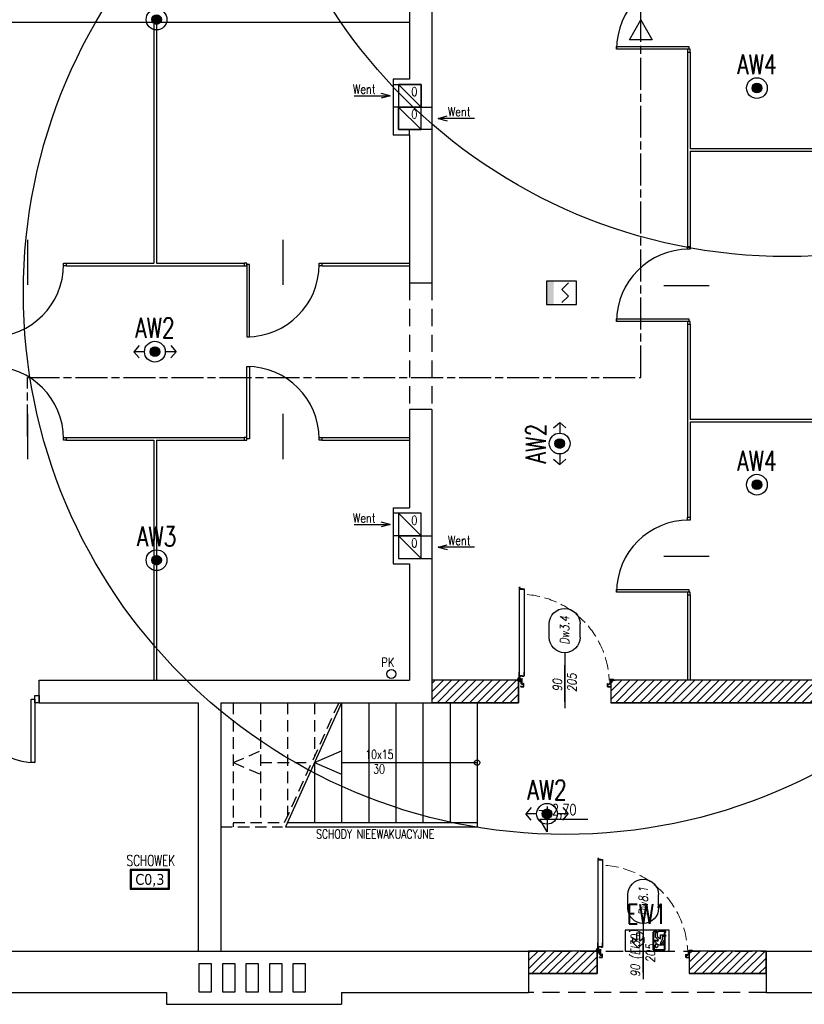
# Model space of a CAD drawing. Header units: millimetres. Extents: x 42924 to 92944, y -369470 to -179866.
# Tile 7 of 256: x 46507 to 47376, y -184127 to -183036. Entities that reach past the tile are written whole.
import ezdxf
from ezdxf.enums import TextEntityAlignment as Align

# ---------------------------------------------------------------- set-up
doc = ezdxf.new("R2010")
doc.units = ezdxf.units.MM
for name, pattern in [('CENTER', [0.6, 0.375, -0.075, 0.075, -0.075]), ('CHAIN', [0.3543, 0.2362, -0.0295, 0.0591, -0.0295]), ('HIDDEN', [9.525, 6.35, -3.175]), ('Hidden Line', [391.222223, 282.222223, -109])]:
    doc.linetypes.add(name, pattern=pattern)
doc.layers.get('0').update_dxf_attribs({"color": 8})
for name, color, linetype in [('!! 0_ Istn-sciany', 8, 'Continuous'), ('!! 0_ Istn-widok', 8, 'Continuous'), ('!! 0_ Opis', 8, 'Continuous'), ('!! 0_Istn-cienka', 8, 'Continuous'), ('!! 0_Istn-drzwi', 8, 'Continuous'), ('!! 0_Istn-went', 8, 'Continuous'), ('!! 0_opis pionów', 8, 'Continuous'), ('!! 0_Opis_pom', 123, 'Continuous'), ('!! 0_Widok', 8, 'Continuous'), ('!! 1_droga ewakuacyjna', 6, 'CHAIN'), ('!! 1_drzwi opis', 8, 'Continuous'), ('!! 1_drzwi-linia', 8, 'Continuous'), ('!! 1_hatch projektowane ściany', 8, 'Continuous'), ('!! 1_PROJ Sciany', 8, 'Continuous'), ('E1', 2, 'Continuous'), ('E_0', 4, 'Continuous'), ('E_AW', 1, 'Continuous'), ('E_SSP', 2, 'Continuous')]:
    doc.layers.add(name, color=color, linetype=linetype)
doc.layers.add('E_SAP_ZASIĘG', color=150, linetype='Continuous', plot=False)
doc.styles.add('50', font='ROMANS.shx', dxfattribs={"width": 0.8, "height": 10})
doc.styles.add('ARCHETYP', font='romans.shx', dxfattribs={"height": 15})
doc.styles.add('ARIAL', font='tahoma.ttf')
doc.styles.add('ELE1', font='romans.shx', dxfattribs={"width": 0.8, "height": 18})
doc.styles.add('SIMPLEX', font='simplex.shx', dxfattribs={"width": 0.77})
doc.styles.add('TXT', font='simplex.shx')
pattern_1 = [(45, (-5641.584, 13346.8645), (-4.49012806, 4.49012806), [])]
pattern_2 = [(45, (-5554.584, 13046.8645), (-4.49012806, 4.49012806), [])]

# ---------------------------------------------------------------- blocks, each defined once
blk = doc.blocks.new('A$C35EE4757')
at = {"layer": 'E_AW'}
h = blk.add_hatch(color=256, dxfattribs=at)
h.dxf.hatch_style = 1
h.paths.add_polyline_path([(5.4, 0, 1), (-5.4, 0, 1)])
for p, q in [((-17.5, 6.9), (-23.4, 0)), ((-11.5, 0), (-23.4, 0)), ((-17.5, -6.9), (-23.4, 0)), ((23.4, 0), (11.5, 0)), ((17.5, 6.9), (23.4, 0)), ((17.5, -6.9), (23.4, 0))]:
    blk.add_line(p, q, dxfattribs=at)
at = {"layer": 'E_AW', "ltscale": 5}
for radius in [11.5, 5.36]:
    blk.add_circle((0, 0), radius, dxfattribs=at)
blk = doc.blocks.new('A$C407E493E')
at = {"layer": 'E_AW', "lineweight": 40}
for p, q in [((1.4, 30.9), (1.4, 43.7)), ((1.4, 43.7), (10, 43.7)), ((11.4, 43.7), (16, 43.7)), ((18, 43.7), (20.6, 43.7)), ((20.6, 43.7), (21.9, 45)), ((21.9, 45), (21.9, 36.9)), ((20.9, 35.8), (21.9, 36.9)), ((20.9, 33.9), (21.9, 34.9)), ((21.9, 34.9), (21.9, 32.2)), ((20.6, 30.9), (1.4, 30.9)), ((20.6, 30.9), (21.9, 32.2))]:
    blk.add_line(p, q, dxfattribs=at)
at = {"layer": 'E_AW'}
for p, q in [((11, 44.3), (6.6, 41.6)), ((11.8, 43), (11, 44.3)), ((18, 44.4), (16, 44.4)), ((16, 44.4), (16, 41)), ((18, 39), (18, 44.4)), ((6.6, 41.6), (6.6, 36.7)), ((7.9, 34.3), (10.2, 34.3)), ((8.4, 40.8), (11.8, 43)), ((12.5, 41), (8.4, 38.8)), ((8.4, 38.8), (8.4, 40.8)), ((10.2, 34.3), (10.2, 30.9)), ((10.4, 35.9), (12.5, 37)), ((12, 35.9), (10.4, 35.9)), ((12, 30.9), (12, 35.9)), ((16, 41), (12.5, 41)), ((12.5, 37), (15.3, 33.6)), ((16.3, 35.5), (13.7, 39)), ((13.7, 39), (18, 39)), ((15.3, 33.6), (20.6, 33.6)), ((20.6, 35.5), (16.3, 35.5)), ((20.6, 33.6), (20.6, 35.5)), ((20.9, 33.9), (20.9, 35.8)), ((10.2, 30.9), (12, 30.9)), ((3.5, 14.4), (9.9, 20.9)), ((9.9, 7.9), (3.5, 14.4)), ((9.9, 20.9), (15, 20.9)), ((15, 20.9), (10.8, 16.2)), ((10.8, 16.2), (19.8, 16.2)), ((19.8, 12.6), (10.8, 12.6)), ((10.8, 12.6), (15, 7.9)), ((19.8, 16.2), (19.8, 12.6)), ((15, 7.9), (9.9, 7.9))]:
    blk.add_line(p, q, dxfattribs=at)
blk.add_lwpolyline([(0, 0), (0, 48.8), (23.3, 48.8), (23.3, 0)], close=True, dxfattribs=at)
blk.add_circle((5.8, 34.7), 1.75, dxfattribs=at)
blk.add_arc((5.8, 34.7), 2.16, 349.4003, 69.1396, dxfattribs=at)
blk = doc.blocks.new('zaw-dr-90-p')
at = {"color": 2, "linetype": 'CENTER', "ltscale": 0.2}
for p, q in [((12, 0), (-12, 0)), ((0, 12), (0, -12)), ((24, 24), (31, 24)), ((24, 19), (31, 19))]:
    blk.add_line(p, q, dxfattribs=at)
at = {"ltscale": 0.2}
for p, q in [((10, 12), (6, 12)), ((10, 0), (10, 6))]:
    blk.add_line(p, q, dxfattribs=at)
blk.add_lwpolyline([(0, 6), (23, 6, 0.414214), (28, 11), (28, 31), (24, 31), (24, 11, -0.414214), (23, 10), (0, 10, 4.561698), (8, 6), (5, 4)], format="xyb", dxfattribs=at)
blk.add_lwpolyline([(0, 0), (-2, 0), (-2, 0), (0, 0), (0, 3), (0, 3), (0, 0), (3, 0), (3, 0), (0, 0), (0, -3), (0, -3)], close=True)
blk.add_lwpolyline([(10, 10), (10, 39), (6, 39), (6, 10)], dxfattribs=at)
blk.add_circle((0, 0), 6.5, dxfattribs=at)
blk = doc.blocks.new('drzwi 90- sc 12')
for p, q in [((-13620.3, 20410.2), (-13620.3, 20313.8)), ((-13614.9, 20409.9), (-13620.3, 20409.9)), ((-13616.1, 20410.3), (-13620.2, 20410.3)), ((-13616.1, 20410.3), (-13620, 20410.3)), ((-13618.2, 20410.3), (-13616.2, 20410.3)), ((-13618.2, 20410.3), (-13616.2, 20410.3)), ((-13616.1, 20410.3), (-13616.1, 20411.5)), ((-13616.1, 20411.5), (-13615, 20411.5)), ((-13614.9, 20411.4), (-13614.9, 20313.8)), ((-13620.3, 20313.5), (-13620.3, 20318)), ((-13614.9, 20313.8), (-13620.3, 20313.8)), ((-13618.2, 20313.4), (-13620.2, 20313.4)), ((-13618.2, 20313.7), (-13618.2, 20313.4)), ((-13618.2, 20313.7), (-13616.4, 20313.7)), ((-13617.8, 20311.1), (-13617.8, 20305.7)), ((-13617.8, 20311.1), (-13617.8, 20305.7)), ((-13616.2, 20309.9), (-13616.2, 20311)), ((-13615.9, 20313.2), (-13615.9, 20312.2)), ((-13615.9, 20312.2), (-13615, 20312.2)), ((-13614.9, 20312.3), (-13614.9, 20318)), ((-13715.8, 20302), (-13716.3, 20302)), ((-13715.6, 20308.3), (-13715.6, 20308.6)), ((-13715.6, 20307.7), (-13715.6, 20308.6)), ((-13715.6, 20307.8), (-13715.6, 20308.6)), ((-13715.6, 20307.7), (-13715.4, 20307.7)), ((-13616.2, 20309.9), (-13617.4, 20309.9)), ((-13616.8, 20302), (-13616.3, 20302))]:
    blk.add_line(p, q)
for points in [[(-13665.3, 20285), (-13665.3, 20325.8)], [(-13615.6, 20309.6), (-13615.3, 20309.6), (-13615.3, 20309.8), (-13616.3, 20309.8), (-13616.3, 20309.6), (-13615.9, 20309.6)]]:
    blk.add_lwpolyline(points)
at = {"lineweight": 30}
for points in [[(-13716.3, 20308.9), (-13721.3, 20308.9)], [(-13716.3, 20308.9), (-13716.3, 20296.9)], [(-13614.3, 20308.9), (-13609.3, 20308.9)], [(-13614.3, 20308.9), (-13614.3, 20296.9)]]:
    blk.add_lwpolyline(points, dxfattribs=at)
at = {"ltscale": 0.2}
for points in [[(-13715.6, 20307.5), (-13715.6, 20309.5, 0.414214), (-13715.9, 20309.8), (-13719.4, 20309.8, 0.414214), (-13719.8, 20309.5), (-13719.8, 20308.9), (-13719.6, 20308.9), (-13719.6, 20309.5, -0.414214), (-13719.4, 20309.6), (-13717, 20309.6)], [(-13717, 20309.6), (-13715.9, 20309.6, -0.414214), (-13715.7, 20309.5), (-13715.7, 20307.5)], [(-13715.7, 20307.8), (-13715.7, 20305.6, 0.414214), (-13715.4, 20305.2), (-13715, 20305.2, -0.414214), (-13714.8, 20305.1), (-13714.8, 20304.5, 0.414214), (-13714.5, 20304.1), (-13713.3, 20304.1, 0.414214), (-13712.9, 20304.5), (-13712.9, 20305.1, -1), (-13712.7, 20305.1), (-13712.7, 20302, -0.414214), (-13712.9, 20301.8), (-13715.4, 20301.8, -0.414214), (-13715.6, 20302), (-13715.6, 20302.5), (-13715.8, 20302.5), (-13715.8, 20302, 0.414214), (-13715.4, 20301.6), (-13712.9, 20301.6, 0.414214), (-13712.6, 20302), (-13712.6, 20305.1, 1), (-13713.1, 20305.1), (-13713.1, 20304.5, -0.414214), (-13713.3, 20304.3), (-13714.5, 20304.3, -0.414214), (-13714.6, 20304.5), (-13714.6, 20305.1, 0.414214), (-13715, 20305.4), (-13715.4, 20305.4, -0.414214), (-13715.6, 20305.6), (-13715.6, 20307.6)], [(-13615.9, 20309.6), (-13616.6, 20309.6, 0.414214), (-13616.8, 20309.5), (-13616.8, 20305.6, -0.414214), (-13617.1, 20305.2), (-13617.6, 20305.2, 0.414214), (-13617.7, 20305.1), (-13617.7, 20304.5, -0.414214), (-13618.1, 20304.1), (-13619.3, 20304.1, -0.414214), (-13619.6, 20304.5), (-13619.6, 20305.1, 1), (-13619.8, 20305.1), (-13619.8, 20302, 0.414214), (-13619.6, 20301.8), (-13617.1, 20301.8, 0.414214), (-13616.9, 20302), (-13616.9, 20302.5), (-13616.8, 20302.5), (-13616.8, 20302, -0.414214), (-13617.1, 20301.6), (-13619.6, 20301.6, -0.414214), (-13620, 20302), (-13620, 20305.1, -1), (-13619.4, 20305.1), (-13619.4, 20304.5, 0.414214), (-13619.3, 20304.3), (-13618.1, 20304.3, 0.414214), (-13617.9, 20304.5), (-13617.9, 20305.1, -0.414214), (-13617.6, 20305.4), (-13617.1, 20305.4, 0.414214), (-13617, 20305.6), (-13617, 20309.5, -0.414214), (-13616.6, 20309.8), (-13613.1, 20309.8, -0.414214), (-13612.8, 20309.5), (-13612.8, 20308.9), (-13612.9, 20308.9), (-13612.9, 20309.5, 0.414214), (-13613.1, 20309.6), (-13615.6, 20309.6)]]:
    blk.add_lwpolyline(points, format="xyb", dxfattribs=at)
blk.add_lwpolyline([(-13616.8, 20308.8), (-13617, 20308.8), (-13617, 20307.4), (-13616.8, 20307.4)], close=True)
for centre, radius, start, end in [((-13620.2, 20410.2), 0.1, 90, 180), ((-13615, 20411.4), 0.1, 0, 90), ((-13620.2, 20313.5), 0.1, 180, 270), ((-13616.4, 20313.2), 0.5, 0, 90), ((-13616.3, 20311), 0.1, 0, 90), ((-13615, 20312.3), 0.1, 270, 0)]:
    blk.add_arc(centre, radius, start, end)
at = {"linetype": 'Hidden Line', "lineweight": 9, "ltscale": 0.05}
blk.add_arc((-13615.5, 20305.1), 99.1, 94.8005, 177.6944, dxfattribs=at)
at = {"xscale": 0.09999999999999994, "yscale": 0.09999999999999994, "zscale": 0.09999999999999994, "rotation": 180.0000000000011}
blk.add_blockref('zaw-dr-90-p', (-13614.9, 20310.9), dxfattribs=at)
blk = doc.blocks.new('1_ok-opis')
blk.add_line((0, 111.6), (0, 50))
for points in [[(-17, 128.6), (-17, 143.6)], [(17, 128.6), (17, 143.6)]]:
    blk.add_lwpolyline(points)
for centre, start, end in [((0, 143.6), 0, 180), ((0, 128.6), 180, 0)]:
    blk.add_arc(centre, 17, start, end)
at = {"style": 'ARCHETYP'}
for tag, height, rotation, p in [('NR', 12, 90, (0, 136.9)), ('NR', 12, 270, (0, 136.9)), ('SZEROKOŚĆ', 10, 90, (-8, 78.3)), ('SZEROKOŚĆ', 10, 270, (8, 78.3)), ('WYSOKOŚĆ', 10, 270, (-8, 78.3)), ('WYSOKOŚĆ', 10, 90, (8, 78.3))]:
    blk.add_attdef(tag, text='', height=height, rotation=rotation, dxfattribs=at).set_placement(p, align=Align.MIDDLE)
blk = doc.blocks.new('*U402')
at = {"layer": 'E_SSP'}
blk.add_hatch(color=256, dxfattribs=at).paths.add_polyline_path([(-2.05, -1.28), (-1.28, -1.28), (-1.28, 1.28), (-2.05, 1.28)])
for p, q in [((-0.36, 0.36), (0.36, 1.09)), ((-0.36, 0.36), (0.36, -0.36)), ((-0.36, -1.09), (0.36, -0.36))]:
    blk.add_line(p, q, dxfattribs=at)
blk.add_lwpolyline([(-2.05, -1.28), (1.28, -1.28), (1.28, 1.28), (-2.05, 1.28)], close=True, dxfattribs=at)
blk = doc.blocks.new('A$C14D806DD')
at = {"layer": 'E_AW'}
h = blk.add_hatch(color=256, dxfattribs=at)
h.dxf.hatch_style = 1
h.paths.add_polyline_path([(5.4, 0, 1), (-5.4, 0, 1)])
at = {"layer": 'E_AW', "ltscale": 5}
for radius in [11.5, 5.36]:
    blk.add_circle((0, 0), radius, dxfattribs=at)

msp = doc.modelspace()

# ---------------------------------------------------------------- hatches: boundary and pattern name
at = {"layer": '!! 1_hatch projektowane ściany'}
h = msp.add_hatch(dxfattribs=at)
h.set_pattern_fill('ANSI31', color=256, scale=2)
h.set_pattern_definition(pattern_1)
h.paths.add_polyline_path([(46963.12722, -183792.72377), (47059.12722, -183792.72377), (47059.12722, -183767.72377), (46963.12722, -183767.72377)])
h = msp.add_hatch(dxfattribs=at)
h.set_pattern_fill('ANSI31', color=256, scale=2)
h.set_pattern_definition(pattern_1)
h.paths.add_polyline_path([(47161.12722, -183792.72377), (47406.12722, -183792.72377), (47406.12722, -183767.72377), (47161.12722, -183767.72377)])
h = msp.add_hatch(dxfattribs=at)
h.set_pattern_fill('ANSI31', color=256, scale=2)
h.set_pattern_definition(pattern_2)
h.paths.add_polyline_path([(47070.12722, -184092.72377), (47146.12722, -184092.72377), (47146.12722, -184067.72377), (47070.12722, -184067.72377)])
h = msp.add_hatch(dxfattribs=at)
h.set_pattern_fill('ANSI31', color=256, scale=2)
h.set_pattern_definition(pattern_2)
h.paths.add_polyline_path([(47248.12722, -184092.72377), (47333.12722, -184092.72377), (47333.12722, -184067.72377), (47248.12722, -184067.72377)])

# ---------------------------------------------------------------- linework, layer by layer
at = {"layer": '!! 0_ Istn-sciany'}
for p, q in [((46938.12722, -183101.72377), (46920.12722, -183101.72377)), ((46938.12722, -183163.72377), (46920.12722, -183163.72377)), ((46963.12722, -183327.72377), (46938.12722, -183327.72377)), ((46963.12722, -183467.72377), (46938.12722, -183467.72377))]:
    msp.add_line(p, q, dxfattribs=at)
for points in [[(46938.12722, -182732.72377), (46938.12722, -183101.72377)], [(46963.12722, -182732.72377), (46963.12722, -183132.72377)], [(46920.12722, -183101.72377), (46920.12722, -183107.72377)], [(46920.12722, -183107.72377), (46951.12722, -183107.72377)], [(46951.12722, -183107.72377), (46951.12722, -183132.72377)], [(46920.12722, -183132.72377), (46920.12722, -183163.72377)], [(46926.12722, -183132.72377), (46920.12722, -183132.72377)], [(46926.12722, -183157.72377), (46926.12722, -183132.72377)], [(46951.12722, -183132.72377), (46963.12722, -183132.72377)], [(46920.12722, -183157.72377), (46920.12722, -183163.72377)], [(46963.12722, -183157.72377), (46926.12722, -183157.72377)], [(46938.12722, -183163.72377), (46938.12722, -183327.72377)], [(46963.12722, -183157.72377), (46963.12722, -183327.72377)], [(46938.12722, -183467.72377), (46938.12722, -183576.72377)], [(46963.12722, -183467.72377), (46963.12722, -183607.72377)], [(46920.12722, -183576.72377), (46938.12722, -183576.72377)], [(46920.12722, -183576.72377), (46920.12722, -183582.72377)], [(46963.12722, -183576.72377), (46963.12722, -183607.72377)], [(46951.12722, -183582.72377), (46920.12722, -183582.72377)], [(46951.12722, -183607.72377), (46951.12722, -183582.72377)], [(46920.12722, -183607.72377), (46920.12722, -183638.72377)], [(46926.12722, -183607.72377), (46920.12722, -183607.72377)], [(46926.12722, -183607.72377), (46926.12722, -183632.72377)], [(46951.12722, -183607.72377), (46963.12722, -183607.72377)], [(46926.12722, -183632.72377), (46963.12722, -183632.72377)], [(46963.12722, -183632.72377), (46963.12722, -183792.72377)], [(46963.12722, -183632.72377), (46963.12722, -183638.72377)], [(46920.12722, -183638.72377), (46938.12722, -183638.72377)], [(46938.12722, -183638.72377), (46938.12722, -183767.72377)], [(46528.12722, -183767.72377), (46538.12722, -183767.72377)], [(46528.12722, -183792.72377), (46528.12722, -183767.72377)], [(46538.12722, -183767.72377), (46938.12722, -183767.72377)], [(46528.12722, -183792.72377), (46704.12722, -183792.72377)], [(46704.12722, -183792.72377), (46704.12722, -184067.72377)], [(46729.12722, -183792.72377), (46963.12722, -183792.72377)], [(46729.12722, -183792.72377), (46729.12722, -184067.72377)], [(46369.12722, -184067.72377), (46704.12722, -184067.72377)], [(46729.12722, -184067.72377), (47070.12722, -184067.72377)], [(47070.12722, -184067.72377), (47070.12722, -184113.72377)], [(47333.12722, -184067.72377), (47526.12722, -184067.72377)], [(47333.12722, -184067.72377), (47333.12722, -184113.72377)], [(46369.12722, -184113.72377), (46669.12722, -184113.72377)], [(46669.12722, -184113.72377), (46669.12722, -184126.72377)], [(46863.12722, -184113.72377), (47070.12722, -184113.72377)], [(46863.12722, -184113.72377), (46863.12722, -184126.72377)], [(47333.12722, -184113.72377), (47538.12722, -184113.72377)], [(46669.12722, -184126.72377), (46863.12722, -184126.72377)]]:
    msp.add_lwpolyline(points, dxfattribs=at)
for points in [[(46705.12722, -184112.72377), (46719.12722, -184112.72377), (46719.12722, -184081.72377), (46705.12722, -184081.72377)], [(46731.12722, -184112.72377), (46745.12722, -184112.72377), (46745.12722, -184081.72377), (46731.12722, -184081.72377)], [(46757.12722, -184112.72377), (46771.12722, -184112.72377), (46771.12722, -184081.72377), (46757.12722, -184081.72377)], [(46783.12722, -184112.72377), (46797.12722, -184112.72377), (46797.12722, -184081.72377), (46783.12722, -184081.72377)], [(46809.12722, -184112.72377), (46823.12722, -184112.72377), (46823.12722, -184081.72377), (46809.12722, -184081.72377)]]:
    msp.add_lwpolyline(points, close=True, dxfattribs=at)
at = {"layer": '!! 0_ Istn-widok'}
for p, q in [((46655.12722, -183038.72377), (46655.12722, -183305.72377)), ((46658.12722, -183038.72377), (46658.12722, -183305.72377)), ((47526.12722, -183478.72377), (47249.12722, -183478.72377)), ((47526.12722, -183481.72377), (47249.12722, -183481.72377)), ((46655.12722, -183501.72377), (46655.12722, -183767.72377)), ((46658.12722, -183501.72377), (46658.12722, -183767.72377))]:
    msp.add_line(p, q, dxfattribs=at)
for points in [[(46375.12722, -183038.72377), (46655.12722, -183038.72377)], [(46658.12722, -183038.72377), (46938.12722, -183038.72377)], [(47246.12722, -183071.72377), (47246.12722, -183287.22377)], [(47249.12722, -183071.72377), (47249.12722, -183178.72377)], [(46938.12722, -183163.72377), (46938.12722, -183157.72377)], [(47249.12722, -183178.72377), (47526.12722, -183178.72377)], [(47249.12722, -183181.72377), (47249.12722, -183287.22377)], [(47249.12722, -183181.72377), (47526.12722, -183181.72377)], [(46515.12722, -183279.72377), (46515.12722, -183329.72377)], [(46798.12722, -183279.72377), (46798.12722, -183329.72377)], [(46558.12722, -183305.72377), (46655.12722, -183305.72377)], [(46558.12722, -183308.72377), (46755.12722, -183308.72377)], [(46658.12722, -183305.72377), (46755.12722, -183305.72377)], [(46841.12722, -183305.72377), (46938.12722, -183305.72377)], [(46841.12722, -183308.72377), (46938.12722, -183308.72377)], [(47220.12722, -183330.22377), (47270.12722, -183330.22377)], [(47246.12722, -183373.22377), (47246.12722, -183587.22377)], [(47249.12722, -183373.22377), (47249.12722, -183478.72377)], [(46515.12722, -183472.72377), (46515.12722, -183522.72377)], [(46798.12722, -183472.72377), (46798.12722, -183522.72377)], [(47249.12722, -183481.72377), (47249.12722, -183587.22377)], [(46558.12722, -183498.72377), (46755.12722, -183498.72377)], [(46558.12722, -183501.72377), (46655.12722, -183501.72377)], [(46658.12722, -183501.72377), (46755.12722, -183501.72377)], [(46841.12722, -183498.72377), (46938.12722, -183498.72377)], [(46841.12722, -183501.72377), (46938.12722, -183501.72377)], [(47220.12722, -183630.22377), (47270.12722, -183630.22377)], [(47246.12722, -183673.22377), (47246.12722, -183767.72377)], [(47249.12722, -183673.22377), (47249.12722, -183767.72377)], [(46863.12722, -183792.72377), (46800.86307, -183930.22377)], [(46863.12722, -183792.72377), (46863.12722, -183925.22377)], [(46893.12722, -183792.72377), (46893.12722, -183925.22377)], [(46923.12722, -183792.72377), (46923.12722, -183925.22377)], [(46953.12722, -183792.72377), (46953.12722, -183925.22377)], [(46963.12722, -183792.72377), (47013.12722, -183792.72377)], [(46983.12722, -183792.72377), (46983.12722, -183925.22377)], [(47013.12722, -183792.72377), (47013.12722, -183930.22377)], [(46833.12722, -183858.97377), (46833.12722, -183925.22377)], [(46863.12722, -183858.97377), (47013.12722, -183858.97377)], [(46800.86307, -183930.22377), (47013.12722, -183930.22377)], [(46803.12722, -183925.22377), (47013.12722, -183925.22377)], [(46704.12722, -184067.72377), (46729.12722, -184067.72377)]]:
    msp.add_lwpolyline(points, dxfattribs=at)
for points in [[(47167.62722, -183065.72377), (47247.62722, -183065.72377), (47247.62722, -183068.72377), (47167.62722, -183068.72377)], [(47246.12722, -183068.72377), (47246.12722, -183071.72377), (47249.12722, -183071.72377), (47249.12722, -183068.72377)], [(47246.12722, -183290.22377), (47246.12722, -183287.22377), (47249.12722, -183287.22377), (47249.12722, -183290.22377)], [(46555.12722, -183305.72377), (46558.12722, -183305.72377), (46558.12722, -183308.72377), (46555.12722, -183308.72377)], [(46758.12722, -183305.72377), (46755.12722, -183305.72377), (46755.12722, -183308.72377), (46758.12722, -183308.72377)], [(46761.12722, -183387.22377), (46761.12722, -183307.22377), (46758.12722, -183307.22377), (46758.12722, -183387.22377)], [(46838.12722, -183305.72377), (46841.12722, -183305.72377), (46841.12722, -183308.72377), (46838.12722, -183308.72377)], [(47167.62722, -183367.22377), (47247.62722, -183367.22377), (47247.62722, -183370.22377), (47167.62722, -183370.22377)], [(47246.12722, -183370.22377), (47246.12722, -183373.22377), (47249.12722, -183373.22377), (47249.12722, -183370.22377)], [(46761.12722, -183420.22377), (46761.12722, -183500.22377), (46758.12722, -183500.22377), (46758.12722, -183420.22377)], [(46555.12722, -183498.72377), (46558.12722, -183498.72377), (46558.12722, -183501.72377), (46555.12722, -183501.72377)], [(46758.12722, -183498.72377), (46755.12722, -183498.72377), (46755.12722, -183501.72377), (46758.12722, -183501.72377)], [(46838.12722, -183498.72377), (46841.12722, -183498.72377), (46841.12722, -183501.72377), (46838.12722, -183501.72377)], [(47246.12722, -183590.22377), (47246.12722, -183587.22377), (47249.12722, -183587.22377), (47249.12722, -183590.22377)], [(47167.62722, -183667.22377), (47247.62722, -183667.22377), (47247.62722, -183670.22377), (47167.62722, -183670.22377)], [(47246.12722, -183670.22377), (47246.12722, -183673.22377), (47249.12722, -183673.22377), (47249.12722, -183670.22377)]]:
    msp.add_lwpolyline(points, close=True, dxfattribs=at)
at = {"layer": '!! 0_ Istn-widok', "linetype": 'HIDDEN', "ltscale": 3}
for points in [[(46938.12722, -183327.72377), (46938.12722, -183467.72377)], [(46963.12722, -183327.72377), (46963.12722, -183467.72377)], [(47070.12722, -184067.72377), (47333.12722, -184067.72377)], [(47333.12722, -184113.72377), (47070.12722, -184113.72377)]]:
    msp.add_lwpolyline(points, dxfattribs=at)
at = {"layer": '!! 0_ Istn-widok'}
msp.add_circle((47013.12722, -183858.97377), 3, dxfattribs=at)
for centre, start, end in [((47247.62722, -183068.72377), 90.00000004, 180.00000004), ((47247.62722, -183370.22377), 90.00000004, 180.00000004), ((46475.12722, -183307.22377), 269.99999996, 359.99999996), ((46758.12722, -183307.22377), 269.99999996, 359.99999996), ((46475.12722, -183500.22377), 0.00000004, 90.00000004), ((46758.12722, -183500.22377), 0.00000004, 90.00000004), ((47247.62722, -183670.22377), 90.00000004, 180.00000004)]:
    msp.add_arc(centre, 80, start, end, dxfattribs=at)
at = {"layer": '!! 0_ Opis'}
for points in [[(47090.60386, -183907.68993), (47090.60386, -183935.6917)], [(47090.60386, -183935.6917), (47082.52045, -183921.69081)], [(47082.52045, -183921.69081), (47135.95466, -183921.69081)]]:
    msp.add_lwpolyline(points, dxfattribs=at)
at = {"layer": '!! 0_Istn-cienka', "linetype": 'HIDDEN', "ltscale": 2}
for points in [[(46743.12722, -183792.72377), (46743.12722, -183930.22377)], [(46773.12722, -183792.72377), (46773.12722, -183925.22377)], [(46859.83397, -183792.72377), (46797.56982, -183930.22377)], [(46803.12722, -183792.72377), (46803.12722, -183917.95118)], [(46833.12722, -183792.72377), (46833.12722, -183851.70118)], [(46743.12722, -183858.97377), (46773.12722, -183846.08986)], [(46743.12722, -183858.97377), (46773.12722, -183871.85768)], [(46773.12722, -183858.97377), (46829.83397, -183858.97377)], [(46729.12722, -183930.22377), (46797.56982, -183930.22377)], [(46743.12722, -183925.22377), (46799.83397, -183925.22377)]]:
    msp.add_lwpolyline(points, dxfattribs=at)
at = {"layer": '!! 0_Istn-drzwi'}
for points in [[(46519.12722, -183858.72377), (46519.12722, -183788.72377), (46523.12722, -183788.72377), (46523.12722, -183858.72377)], [(46523.12722, -183784.72377), (46528.12722, -183784.72377), (46528.12722, -183792.72377), (46523.12722, -183792.72377)]]:
    msp.add_lwpolyline(points, close=True, dxfattribs=at)
msp.add_arc((46523.12722, -183788.72377), 70, 180.00000004, 270.00000004, dxfattribs=at)
at = {"layer": '!! 0_Istn-went'}
for points in [[(46920.12722, -183107.72377), (46920.12722, -183132.72377)], [(46926.12722, -183107.72377), (46951.12722, -183132.72377)], [(46876.90985, -183120.22377), (46916.95638, -183120.22377)], [(46916.95638, -183120.22377), (46906.95638, -183117.54428)], [(46916.95638, -183120.22377), (46906.95638, -183122.90326)], [(46926.12722, -183132.72377), (46951.12722, -183157.72377)], [(46963.12722, -183132.72377), (46963.12722, -183157.72377)], [(46970.15127, -183145.22377), (46980.15127, -183142.54428)], [(47010.19779, -183145.22377), (46970.15127, -183145.22377)], [(46970.15127, -183145.22377), (46980.15127, -183147.90326)], [(46916.95638, -183595.22377), (46906.95638, -183592.54428)], [(46920.12722, -183582.72377), (46920.12722, -183607.72377)], [(46926.12722, -183582.72377), (46951.12722, -183607.72377)], [(46876.90985, -183595.22377), (46916.95638, -183595.22377)], [(46916.95638, -183595.22377), (46906.95638, -183597.90326)], [(46926.12722, -183607.72377), (46951.12722, -183632.72377)], [(46963.12722, -183607.72377), (46963.12722, -183632.72377)], [(46970.15127, -183620.22377), (46980.15127, -183617.54428)], [(47010.19779, -183620.22377), (46970.15127, -183620.22377)], [(46970.15127, -183620.22377), (46980.15127, -183622.90326)]]:
    msp.add_lwpolyline(points, dxfattribs=at)
for points in [[(46926.12722, -183132.72377), (46951.12722, -183132.72377), (46951.12722, -183107.72377), (46926.12722, -183107.72377)], [(46926.12722, -183157.72377), (46951.12722, -183157.72377), (46951.12722, -183132.72377), (46926.12722, -183132.72377)], [(46926.12722, -183607.72377), (46951.12722, -183607.72377), (46951.12722, -183582.72377), (46926.12722, -183582.72377)], [(46926.12722, -183632.72377), (46951.12722, -183632.72377), (46951.12722, -183607.72377), (46926.12722, -183607.72377)]]:
    msp.add_lwpolyline(points, close=True, dxfattribs=at)
at = {"layer": '!! 0_opis pionów'}
msp.add_circle((46918.12722, -183760.72377), 5, dxfattribs=at)
at = {"layer": '!! 0_Opis_pom', "ltscale": 0.7}
for points in [[(46628.9694, -183999.22591), (46672.4894, -183999.22591), (46672.4894, -183977.46591), (46628.9694, -183977.46591)], [(46630.0574, -183998.13791), (46671.4014, -183998.13791), (46671.4014, -183978.55391), (46630.0574, -183978.55391)]]:
    msp.add_lwpolyline(points, close=True, dxfattribs=at)
at = {"layer": '!! 0_Widok'}
for points in [[(46833.12722, -183858.97377), (46863.12722, -183846.08986)], [(46833.12722, -183858.97377), (46863.12722, -183871.85768)]]:
    msp.add_lwpolyline(points, dxfattribs=at)
at = {"layer": '!! 1_droga ewakuacyjna', "ltscale": 150}
msp.add_lwpolyline([(46515.12722, -183497.72377), (46515.12722, -183432.3364), (47194.51755, -183432.3364), (47194.51755, -181832.79709), (46918.12722, -181832.79709)], dxfattribs=at)
msp.add_lwpolyline([(47194.51755, -183036.12037), (47207.18104, -183058.05419), (47181.85405, -183058.05419)], close=True, dxfattribs=at)
at = {"layer": '!! 1_hatch projektowane ściany'}
for points in [[(46963.12722, -183792.72377), (47059.12722, -183792.72377), (47059.12722, -183767.72377), (46963.12722, -183767.72377)], [(47161.12722, -183792.72377), (47406.12722, -183792.72377), (47406.12722, -183767.72377), (47161.12722, -183767.72377)], [(47070.12722, -184092.72377), (47146.12722, -184092.72377), (47146.12722, -184067.72377), (47070.12722, -184067.72377)], [(47248.12722, -184092.72377), (47333.12722, -184092.72377), (47333.12722, -184067.72377), (47248.12722, -184067.72377)]]:
    msp.add_lwpolyline(points, close=True, dxfattribs=at)
at = {"layer": '!! 1_PROJ Sciany'}
for points in [[(47059.12722, -183767.72377), (46963.12722, -183767.72377)], [(47059.12722, -183767.72377), (47059.12722, -183792.72377)], [(47406.12722, -183767.72377), (47161.12722, -183767.72377)], [(47161.12722, -183767.72377), (47161.12722, -183792.72377)], [(47059.12722, -183792.72377), (46963.12722, -183792.72377)], [(47406.12722, -183792.72377), (47161.12722, -183792.72377)], [(47146.12722, -184067.72377), (47070.12722, -184067.72377)], [(47146.12722, -184067.72377), (47146.12722, -184092.72377)], [(47333.12722, -184067.72377), (47248.12722, -184067.72377)], [(47146.12722, -184092.72377), (47070.12722, -184092.72377)], [(47333.12722, -184092.72377), (47248.12722, -184092.72377)]]:
    msp.add_lwpolyline(points, dxfattribs=at)
at = {"layer": 'E_SAP_ZASIĘG'}
for centre in [(47356.46285, -182698.41591), (47110.59366, -183338.50536)]:
    msp.add_circle(centre, 600, dxfattribs=at)

# ---------------------------------------------------------------- block references
at = {"layer": '!! 1_drzwi opis'}
ref = msp.add_blockref('1_ok-opis', (47110.12726, -183848.78164), dxfattribs=dict(at, xscale=-1, rotation=359.9999963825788))
ref.add_attrib('WYSOKOŚĆ', '90 ', dxfattribs={"layer": '0', "height": 10, "rotation": 89.99999638, "style": '50', "oblique": 10, "width": 0.8}).set_placement((47102.12726, -183770.49078), align=Align.MIDDLE)
ref.add_attrib('SZEROKOŚĆ', '205', dxfattribs={"layer": '0', "height": 10, "rotation": 89.99999638, "style": '50', "oblique": 10, "width": 0.8}).set_placement((47118.12726, -183770.49079), align=Align.MIDDLE)
ref.add_attrib('NR', 'Dw3.4', dxfattribs={"layer": '0', "height": 10, "rotation": 89.99999638, "style": '50', "oblique": 10, "width": 0.8}).set_placement((47110.12726, -183712.44442), align=Align.MIDDLE)
ref = msp.add_blockref('1_ok-opis', (47197.12726, -184148.78164), dxfattribs=dict(at, xscale=-1, rotation=359.9999963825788))
ref.add_attrib('WYSOKOŚĆ', '90 (EI30)', dxfattribs={"layer": '0', "height": 10, "rotation": 89.99999638, "style": '50', "oblique": 10, "width": 0.8}).set_placement((47189.12726, -184070.49078), align=Align.MIDDLE)
ref.add_attrib('SZEROKOŚĆ', '205', dxfattribs={"layer": '0', "height": 10, "rotation": 89.99999638, "style": '50', "oblique": 10, "width": 0.8}).set_placement((47205.12726, -184070.49079), align=Align.MIDDLE)
ref.add_attrib('NR', 'Dw8.1', dxfattribs={"layer": '0', "height": 10, "rotation": 89.99999638, "style": '50', "oblique": 10, "width": 0.8}).set_placement((47197.12726, -184012.44442), align=Align.MIDDLE)
at = {"layer": '!! 1_drzwi-linia', "xscale": -1}
for p in [(33444.8576, -204076.64811), (33531.8576, -204376.64811)]:
    msp.add_blockref('drzwi 90- sc 12', p, dxfattribs=at)
at = {"layer": 'E_0'}
for name, p in [('A$C14D806DD', (46658.12722, -183035.72377)), ('A$C14D806DD', (47323.03987, -183111.67162)), ('A$C35EE4757', (46656.2761, -183403.72377)), ('A$C14D806DD', (47323.03987, -183551.08138)), ('A$C14D806DD', (46658.12722, -183634.72377)), ('A$C35EE4757', (47090.60386, -183915.68993))]:
    msp.add_blockref(name, p, dxfattribs=at)
at = {"layer": 'E_0', "rotation": 90}
msp.add_blockref('A$C35EE4757', (47104.62722, -183505.47427), dxfattribs=at)
at = {"layer": 'E_0', "xscale": -1, "rotation": 270}
msp.add_blockref('A$C407E493E', (47177.2194, -184067.72375), dxfattribs=at)
at = {"layer": 'E_SSP', "xscale": 9.999999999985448, "yscale": 9.999999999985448, "zscale": 9.999999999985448}
msp.add_blockref('*U402', (47110.59366, -183338.50536), dxfattribs=at)

# ---------------------------------------------------------------- texts
at = {"layer": '!! 0_ Opis', "style": 'SIMPLEX', "width": 0.75}
for s, height, p in [('10x15', 10, (46889.3877, -183854.93948)), ('30', 10, (46898.16832, -183871.09055)), ('- 2,70', 12, (47079.91641, -183917.1127)), ('SCHODY NIEEWAKUACYJNE', 10, (46834.87946, -183943.08939))]:
    msp.add_text(s, height=height, dxfattribs=at).set_placement(p)
at = {"layer": '!! 0_Istn-went', "style": 'ARCHETYP', "width": 0.8}
for s, rotation, p in [('Went', 0.00000004, (46875.62652, -183117.89354)), ('0', 0.00000004, (46940.28865, -183120.54624)), ('Went', 359.99999996, (46980.82102, -183142.89354)), ('0', 0.00000004, (46940.28865, -183145.54624)), ('Went', 0.00000004, (46875.62652, -183592.89354)), ('0', 0.00000004, (46940.28865, -183595.54624)), ('0', 0.00000004, (46940.28865, -183620.54624)), ('Went', 359.99999996, (46980.82102, -183617.89354))]:
    msp.add_text(s, height=10, rotation=rotation, dxfattribs=at).set_placement(p)
at = {"layer": '!! 0_opis pionów', "style": 'ARCHETYP', "width": 0.8}
msp.add_text('PK', height=10, rotation=0.00000004, dxfattribs=at).set_placement((46907.05529, -183752.80102))
at = {"layer": '!! 0_Opis_pom', "ltscale": 0.7, "style": 'TXT', "width": 0.7}
msp.add_text('SCHOWEK', height=12, dxfattribs=at).set_placement((46651.84453, -183973.4196), align=Align.CENTER)
at = {"layer": '!! 0_Opis_pom', "ltscale": 0.7, "style": 'ARIAL'}
msp.add_attdef('C0,3', text='', height=11.968, dxfattribs=at).set_placement((46650.7294, -183988.34591), align=Align.MIDDLE_CENTER)
at = {"layer": 'E1', "style": 'ELE1', "width": 0.75}
for s, p in [('AW4', (47323.03987, -183085.30539)), ('AW2', (46656.2761, -183377.35753)), ('AW4', (47323.03987, -183524.71514)), ('AW3', (46658.12722, -183608.35753)), ('AW2', (47090.60386, -183889.3237)), ('EW1', (47200.8584, -184026.72889))]:
    msp.add_text(s, height=22, dxfattribs=at).set_placement(p, align=Align.MIDDLE_CENTER)
msp.add_text('AW2', height=22, rotation=90, dxfattribs=at).set_placement((47078.26098, -183505.47427), align=Align.MIDDLE_CENTER)

doc.saveas('drawing.dxf')
